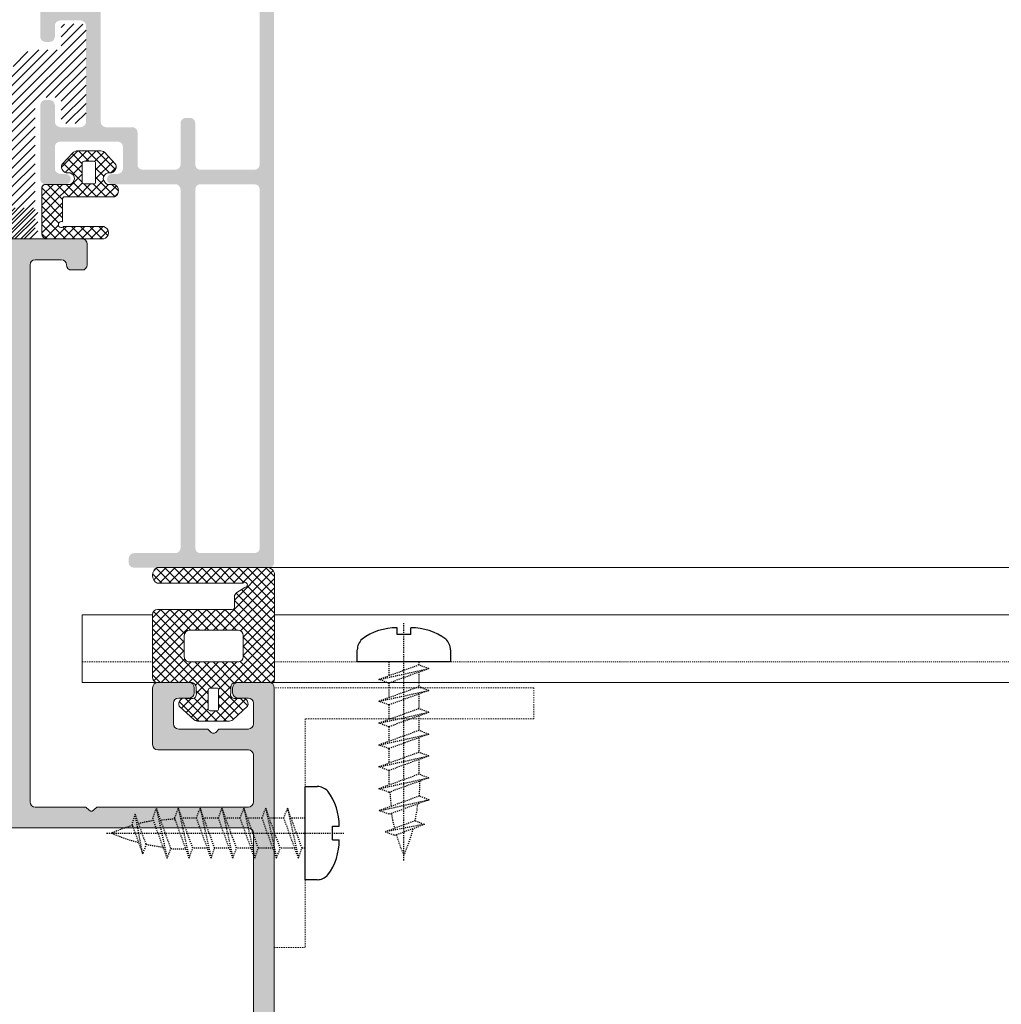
# Model space of a CAD drawing. Header units: millimetres. Extents: x -226731 to 126254, y -16359 to 60195.
# Tile 247 of 256: x -140158 to -140064, y 20842 to 20937. Entities that reach past the tile are written whole.
import ezdxf

# ---------------------------------------------------------------- set-up
doc = ezdxf.new("R2010")
doc.units = ezdxf.units.MM
doc.header["$LTSCALE"] = 0.1
doc.header["$MEASUREMENT"] = 0
doc.linetypes.add('CENTER', pattern=[2, 1.25, -0.25, 0.25, -0.25])
doc.linetypes.add('HIDDEN', pattern=[0.375, 0.25, -0.125])
for name, color, linetype, lineweight in [('01. Aluminium (Main Structure)', 6, 'Continuous', 5), ('0_CCE_ FF_SIDE WALL SPRINKLER', 6, 'Continuous', 0), ('3_Hatch', 8, 'Continuous', 0), ('FIRE CIRCULE', 7, 'Continuous', 5), ('SPRINKLER COVERAGE AREA', 1, 'Continuous', 9)]:
    doc.layers.add(name, color=color, linetype=linetype, lineweight=lineweight)
for name, color, linetype in [('CENTER LINE', 8, 'CENTER'), ('FIRE FIGHTING SERVICES', 5, 'Continuous'), ('HARDWARES', 7, 'Continuous')]:
    doc.layers.add(name, color=color, linetype=linetype)

# ---------------------------------------------------------------- blocks, each defined once
blk = doc.blocks.new('*U429')
at = {"layer": '3_Hatch', "color": 8}
for p, q in [((28.399, 105.472), (1150, 105.472)), ((30.026, 98.968), (1150, 98.968)), ((29.506, 94.412), (1150, 94.412))]:
    blk.add_line(p, q, dxfattribs=at)
at = {"layer": '3_Hatch', "color": 8, "linetype": 'HIDDEN'}
blk.add_line((30.026, 103.48), (1150, 103.48), dxfattribs=at)
blk = doc.blocks.new('*U428')
at = {"layer": '3_Hatch'}
h = blk.add_hatch(color=8, dxfattribs=at)
h.dxf.hatch_style = 1
h.paths.add_polyline_path([(-4.224, 77.476), (-3.912, 77.787), (-3.912, 81.754), (-4.498, 82.779), (-4.498, 116.974), (-4.462, 117.157), (-4.352, 117.321), (-4.206, 117.431), (-4.005, 117.468), (4.005, 117.468), (4.188, 117.431), (4.352, 117.321), (4.462, 117.157), (4.517, 116.974), (4.517, 82.779), (3.895, 81.754), (3.895, 77.787), (4.206, 77.476), (4.297, 77.33), (4.297, 77.184), (4.206, 77.037), (3.895, 76.744), (3.895, 72.777), (4.517, 71.752), (4.517, 65.754), (4.462, 65.572), (4.352, 65.407), (4.188, 65.297), (4.005, 65.26), (-4.005, 65.26), (-4.206, 65.297), (-4.352, 65.407), (-4.462, 65.572), (-4.498, 65.754), (-4.498, 71.752), (-3.912, 72.777), (-3.912, 76.744), (-4.224, 77.037), (-4.278, 77.184), (-4.278, 77.33)], flags=16)
h.paths.add_polyline_path([(10.039, 65.444), (9.984, 65.26), (9.966, 65.078), (9.857, 64.913), (9.692, 64.803), (9.51, 64.767), (7.004, 64.767), (6.821, 64.803), (6.638, 64.913), (6.528, 65.078), (6.51, 65.26), (6.51, 116.974), (6.528, 117.157), (6.638, 117.321), (6.821, 117.431), (7.004, 117.468), (11.887, 117.468), (12.179, 117.779), (12.325, 117.87), (12.471, 117.87), (12.599, 117.779), (12.929, 117.468), (27.503, 117.468), (27.686, 117.431), (27.869, 117.321), (27.96, 117.157), (27.996, 116.974), (27.996, 112.476), (27.96, 112.275), (27.869, 112.11), (27.686, 112), (27.503, 111.964), (18.817, 111.964), (18.616, 111.927), (18.451, 111.818), (18.341, 111.653), (18.305, 111.452), (18.305, 105.984), (18.341, 105.783), (18.451, 105.6), (18.616, 105.508), (18.817, 105.472), (21.798, 105.472), (21.999, 105.508), (22.164, 105.6), (22.272, 105.783), (22.291, 105.984), (22.291, 106.46), (22.272, 106.661), (22.164, 106.807), (21.999, 106.917), (21.798, 106.971), (20.81, 106.971), (20.609, 107.008), (20.462, 107.118), (20.352, 107.264), (20.298, 107.466), (20.298, 109.458), (20.352, 109.659), (20.462, 109.805), (20.609, 109.915), (20.81, 109.97), (23.644, 109.97), (23.937, 110.281), (24.084, 110.355), (24.23, 110.355), (24.357, 110.281), (24.687, 109.97), (27.503, 109.97), (27.686, 109.915), (27.869, 109.805), (27.96, 109.659), (27.996, 109.458), (27.996, 107.466), (27.96, 107.264), (27.869, 107.118), (27.686, 107.008), (27.503, 106.971), (26.516, 106.971), (26.315, 106.917), (26.168, 106.807), (26.058, 106.661), (26.003, 106.46), (26.003, 105.984), (26.058, 105.783), (26.168, 105.6), (26.315, 105.508), (26.516, 105.472), (29.514, 105.472), (29.697, 105.508), (29.862, 105.6), (29.971, 105.783), (29.99, 105.984), (29.971, 200.466), (29.862, 200.649), (29.78, 200.704), (29.697, 200.759), (29.605, 200.768), (29.514, 200.777), (-29.514, 200.777), (-29.715, 200.759), (-29.861, 200.649), (-29.971, 200.466), (-30.007, 200.302), (-30.007, 105.984), (-29.971, 105.783), (-29.861, 105.6), (-29.715, 105.508), (-29.514, 105.472), (-26.496, 105.472), (-26.313, 105.508), (-26.149, 105.6), (-26.039, 105.783), (-26.002, 105.984), (-26.002, 106.46), (-26.039, 106.661), (-26.149, 106.807), (-26.313, 106.917), (-26.496, 106.971), (-27.52, 106.971), (-27.685, 107.008), (-27.867, 107.118), (-27.977, 107.264), (-28.014, 107.466), (-28.014, 109.458), (-27.977, 109.659), (-27.867, 109.805), (-27.685, 109.915), (-27.52, 109.97), (-24.686, 109.97), (-24.375, 110.281), (-24.247, 110.355), (-24.064, 110.355), (-23.936, 110.281), (-23.625, 109.97), (-20.81, 109.97), (-20.609, 109.915), (-20.444, 109.805), (-20.334, 109.659), (-20.298, 109.458), (-20.298, 107.466), (-20.334, 107.264), (-20.444, 107.118), (-20.609, 107.008), (-20.81, 106.971), (-21.815, 106.971), (-22.016, 106.917), (-22.163, 106.807), (-22.272, 106.661), (-22.309, 106.46), (-22.309, 105.984), (-22.272, 105.783), (-22.163, 105.6), (-22.016, 105.508), (-21.815, 105.472), (-18.797, 105.472), (-18.615, 105.508), (-18.45, 105.6), (-18.341, 105.783), (-18.304, 105.984), (-18.304, 111.452), (-18.341, 111.653), (-18.45, 111.818), (-18.615, 111.927), (-18.797, 111.964), (-27.52, 111.964), (-27.685, 112), (-27.867, 112.11), (-27.977, 112.275), (-28.014, 112.476), (-28.014, 116.974), (-27.977, 117.157), (-27.867, 117.321), (-27.685, 117.431), (-27.52, 117.468), (-12.928, 117.468), (-12.618, 117.779), (-12.489, 117.87), (-12.343, 117.87), (-12.178, 117.779), (-11.867, 117.468), (-7.003, 117.468), (-6.802, 117.431), (-6.656, 117.321), (-6.546, 117.157), (-6.509, 116.974), (-6.509, 65.26), (-6.546, 65.078), (-6.656, 64.913), (-6.802, 64.803), (-7.003, 64.767), (-9.509, 64.767), (-9.71, 64.803), (-9.856, 64.913), (-9.966, 65.078), (-10.002, 65.26), (-10.038, 65.444), (-10.148, 65.626), (-10.313, 65.736), (-10.496, 65.754), (-11.502, 65.754), (-11.703, 65.736), (-11.849, 65.626), (-11.959, 65.444), (-12.013, 65.26), (-12.013, 63.249), (-11.959, 63.066), (-11.849, 62.902), (-11.703, 62.792), (-11.502, 62.773), (-0.53, 62.773), (-0.201, 63.066), (-0.073, 63.139), (0.074, 63.139), (0.22, 63.066), (0.512, 62.773), (11.502, 62.773), (11.686, 62.792), (11.849, 62.902), (11.959, 63.066), (12.014, 63.249), (12.014, 65.26), (11.959, 65.444), (11.849, 65.626), (11.686, 65.736), (11.502, 65.754), (10.497, 65.754), (10.295, 65.736), (10.149, 65.626)])
h.paths.add_polyline_path([(27.996, 197.284), (27.96, 197.467), (27.869, 197.65), (27.686, 197.76), (27.503, 197.796), (-27.52, 197.796), (-27.685, 197.76), (-27.867, 197.65), (-27.977, 197.467), (-28.014, 197.284), (-28.014, 119.973), (-27.977, 119.772), (-27.867, 119.626), (-27.685, 119.516), (-27.52, 119.461), (27.503, 119.461), (27.686, 119.516), (27.869, 119.626), (27.96, 119.772), (27.996, 119.973)], flags=16)
h = blk.add_hatch(color=8, dxfattribs=at)
h.dxf.hatch_style = 1
h.paths.add_polyline_path([(-28.61, 57.993), (-28.61, 92.527), (-28.573, 92.711), (-28.464, 92.875), (-28.28, 92.985), (-28.098, 93.022), (-22.902, 93.022), (-22.701, 92.985), (-22.537, 92.875), (-22.445, 92.711), (-22.409, 92.527), (-22.409, 57.993), (-22.445, 57.828), (-22.537, 57.645), (-22.701, 57.535), (-22.902, 57.517), (-28.098, 57.517), (-28.28, 57.535), (-28.464, 57.645), (-28.573, 57.828)], flags=16)
h.paths.add_polyline_path([(-22.354, 38.091), (-22.409, 37.89), (-22.409, 33.903), (-22.445, 33.702), (-22.537, 33.537), (-22.701, 33.427), (-22.902, 33.408), (-28.098, 33.408), (-28.28, 33.427), (-28.464, 33.537), (-28.573, 33.702), (-28.61, 33.903), (-28.61, 55.596), (-28.573, 55.797), (-28.464, 55.962), (-28.28, 56.072), (-28.098, 56.108), (-22.902, 56.108), (-22.701, 56.072), (-22.537, 55.962), (-22.445, 55.797), (-22.409, 55.596), (-22.409, 51.609), (-22.354, 51.408), (-22.244, 51.261), (-22.097, 51.152), (-21.896, 51.115), (-21.494, 51.115), (-21.311, 51.152), (-21.146, 51.261), (-21.037, 51.408), (-21, 51.609), (-21, 55.596), (-20.945, 55.797), (-20.835, 55.962), (-20.689, 56.072), (-20.488, 56.108), (-17.36, 56.108), (-17.159, 56.072), (-16.976, 55.962), (-16.867, 55.797), (-16.848, 55.596), (-16.848, 52.505), (-16.812, 52.322), (-16.702, 52.157), (-16.537, 52.048), (-16.354, 52.011), (-13.793, 52.011), (-13.61, 51.956), (-13.446, 51.846), (-13.336, 51.7), (-13.299, 51.499), (-13.299, 33.903), (-13.336, 33.702), (-13.446, 33.537), (-13.61, 33.427), (-13.793, 33.408), (-20.488, 33.408), (-20.689, 33.427), (-20.835, 33.537), (-20.945, 33.702), (-21, 33.903), (-21, 37.89), (-21.037, 38.091), (-21.146, 38.256), (-21.311, 38.366), (-21.494, 38.403), (-21.896, 38.403), (-22.097, 38.366), (-22.244, 38.256)], flags=16)
h.paths.add_polyline_path([(-11.891, 36.226), (-12.202, 36.537), (-12.293, 36.664), (-12.293, 36.829), (-12.202, 36.957), (-11.891, 37.268), (-11.891, 39.591), (-11.854, 39.792), (-11.745, 39.957), (-11.58, 40.067), (-11.379, 40.086), (-9.001, 40.086), (-8.8, 40.067), (-8.654, 39.957), (-8.544, 39.792), (-8.489, 39.591), (-8.489, 38.987), (-8.415, 38.75), (-8.36, 38.676), (-8.306, 38.604), (-8.233, 38.567), (-8.159, 38.53), (-8.086, 38.494), (-7.995, 38.494), (-7.921, 38.494), (-7.849, 38.512), (-7.775, 38.549), (-7.702, 38.585), (-7.648, 38.64), (-7.593, 38.695), (-7.538, 38.769), (-7.5, 38.86), (-7.483, 38.987), (-7.483, 43.304), (-7.519, 43.487), (-7.629, 43.652), (-7.794, 43.762), (-7.995, 43.798), (-8.379, 43.798), (-8.58, 43.762), (-8.762, 43.652), (-8.836, 43.487), (-8.891, 43.304), (-8.891, 42.244), (-8.927, 42.061), (-9.037, 41.896), (-9.202, 41.786), (-9.385, 41.731), (-11.379, 41.731), (-11.58, 41.786), (-11.745, 41.896), (-11.854, 42.061), (-11.891, 42.244), (-11.891, 51.499), (-11.854, 51.7), (-11.745, 51.846), (-11.58, 51.956), (-11.379, 52.011), (-9.385, 52.011), (-9.202, 51.956), (-9.037, 51.846), (-8.927, 51.7), (-8.891, 51.499), (-8.891, 49.908), (-8.836, 49.707), (-8.762, 49.542), (-8.58, 49.432), (-8.379, 49.396), (-7.995, 49.396), (-7.794, 49.432), (-7.629, 49.542), (-7.519, 49.707), (-7.483, 49.908), (-7.483, 57.006), (-7.519, 57.207), (-7.629, 57.353), (-7.794, 57.463), (-7.995, 57.517), (-9.916, 57.517), (-10.117, 57.463), (-10.263, 57.353), (-10.373, 57.207), (-10.428, 57.006), (-10.373, 56.804), (-10.263, 56.657), (-10.117, 56.548), (-9.916, 56.511), (-9.385, 56.511), (-9.202, 56.456), (-9.037, 56.347), (-8.927, 56.2), (-8.891, 55.999), (-8.891, 53.914), (-8.927, 53.713), (-9.037, 53.548), (-9.202, 53.438), (-9.385, 53.402), (-14.945, 53.402), (-15.146, 53.438), (-15.294, 53.548), (-15.402, 53.713), (-15.44, 53.914), (-15.44, 55.999), (-15.402, 56.2), (-15.294, 56.347), (-15.146, 56.456), (-14.945, 56.511), (-14.36, 56.511), (-14.25, 56.548), (-14.159, 56.584), (-14.068, 56.639), (-14.013, 56.712), (-13.958, 56.786), (-13.939, 56.877), (-13.922, 56.968), (-13.922, 57.059), (-13.939, 57.133), (-13.958, 57.224), (-14.013, 57.298), (-14.068, 57.371), (-14.159, 57.425), (-14.25, 57.48), (-14.415, 57.517), (-20.488, 57.517), (-20.689, 57.535), (-20.835, 57.645), (-20.945, 57.828), (-21, 57.993), (-21, 92.527), (-20.945, 92.711), (-20.835, 92.875), (-20.689, 92.985), (-20.488, 93.022), (-16.501, 93.022), (-16.299, 93.058), (-16.153, 93.168), (-16.043, 93.351), (-15.988, 93.516), (-15.988, 93.918), (-16.043, 94.119), (-16.153, 94.284), (-16.299, 94.393), (-16.501, 94.412), (-29.506, 94.412), (-29.688, 94.393), (-29.853, 94.284), (-29.963, 94.119), (-29.999, 93.918), (-29.999, 30.482), (-29.963, 30.299), (-29.853, 30.134), (-29.688, 30.024), (-29.506, 30.007), (-29.305, 30.024), (-29.14, 30.134), (-29.049, 30.299), (-29.012, 30.482), (-29.012, 31.488), (-28.957, 31.689), (-28.847, 31.835), (-28.701, 31.945), (-28.5, 32), (-7.995, 32), (-7.794, 32.036), (-7.629, 32.146), (-7.519, 32.311), (-7.483, 32.494), (-7.483, 34.506), (-7.519, 34.689), (-7.629, 34.854), (-7.794, 34.964), (-7.995, 35), (-8.178, 34.964), (-8.342, 34.854), (-8.452, 34.689), (-8.489, 34.506), (-8.489, 33.903), (-8.544, 33.702), (-8.654, 33.537), (-8.8, 33.427), (-9.001, 33.408), (-11.379, 33.408), (-11.58, 33.427), (-11.745, 33.537), (-11.854, 33.702), (-11.891, 33.903)])
h = blk.add_hatch(dxfattribs=at)
h.set_pattern_fill('ANSI31', color=8, scale=5)
h.set_pattern_definition([(45, (-26191.7542, -15010.3187), (-0.441941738, 0.441941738), [])])
h.paths.add_polyline_path([(-9.495, 44.174), (-9.477, 44.32), (-9.385, 44.466), (-9.258, 44.54), (-9.111, 44.576), (-7.191, 44.576), (-7.063, 44.576), (-6.807, 44.595), (-6.569, 44.65), (-6.332, 44.722), (-6.112, 44.814), (-5.892, 44.924), (-5.691, 45.07), (-5.508, 45.216), (-5.344, 45.381), (-5.197, 45.582), (-5.051, 45.764), (-4.941, 45.984), (-4.85, 46.204), (-4.776, 46.442), (-4.722, 46.679), (-4.704, 46.935), (-4.685, 47.064), (-4.685, 59.372), (-4.668, 59.537), (-4.575, 59.664), (-4.448, 59.755), (-4.302, 59.774), (6.873, 59.774), (7.019, 59.81), (7.147, 59.901), (7.221, 60.03), (7.257, 60.195), (7.257, 62.389), (7.221, 62.535), (7.147, 62.664), (7.019, 62.755), (6.873, 62.773), (-6.605, 62.773), (-6.752, 62.755), (-6.88, 62.664), (-6.971, 62.535), (-6.99, 62.389), (-6.99, 49.569), (-7.026, 49.422), (-7.1, 49.276), (-7.246, 49.204), (-7.392, 49.166), (-9.111, 49.166), (-9.258, 49.204), (-9.385, 49.276), (-9.477, 49.422), (-9.495, 49.569), (-9.495, 51.288), (-9.514, 51.435), (-9.605, 51.562), (-9.733, 51.654), (-9.897, 51.672), (-11.489, 51.672), (-11.654, 51.654), (-11.781, 51.562), (-11.872, 51.435), (-11.891, 51.288), (-11.891, 42.455), (-11.872, 42.309), (-11.781, 42.199), (-11.654, 42.108), (-11.489, 42.07), (-9.897, 42.07), (-9.733, 42.108), (-9.605, 42.199), (-9.514, 42.309), (-9.495, 42.455)])
h = blk.add_hatch(dxfattribs=at)
h.set_pattern_fill('ANSI31', color=8, scale=5)
h.set_pattern_definition([(45, (-26191.7542, -14950.54475), (-0.441941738, 0.441941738), [])])
h.paths.add_polyline_path([(9.477, 44.32), (9.495, 44.174), (9.495, 42.455), (9.514, 42.309), (9.605, 42.199), (9.733, 42.108), (9.897, 42.07), (11.489, 42.07), (11.654, 42.108), (11.781, 42.199), (11.872, 42.309), (11.891, 42.455), (11.891, 51.288), (11.872, 51.435), (11.781, 51.562), (11.654, 51.654), (11.489, 51.672), (9.897, 51.672), (9.733, 51.654), (9.605, 51.562), (9.514, 51.435), (9.495, 51.288), (9.495, 49.569), (9.477, 49.422), (9.385, 49.276), (9.258, 49.204), (9.111, 49.166), (7.392, 49.166), (7.246, 49.204), (7.1, 49.276), (7.026, 49.422), (6.99, 49.569), (6.99, 62.389), (6.971, 62.535), (6.88, 62.664), (6.752, 62.755), (6.605, 62.773), (-6.873, 62.773), (-7.019, 62.755), (-7.147, 62.664), (-7.221, 62.535), (-7.257, 62.389), (-7.257, 60.195), (-7.221, 60.03), (-7.147, 59.901), (-7.019, 59.81), (-6.873, 59.774), (4.302, 59.774), (4.448, 59.755), (4.575, 59.664), (4.668, 59.537), (4.685, 59.372), (4.685, 47.064), (4.704, 46.935), (4.722, 46.679), (4.776, 46.442), (4.85, 46.204), (4.941, 45.984), (5.051, 45.764), (5.197, 45.582), (5.344, 45.381), (5.508, 45.216), (5.691, 45.07), (5.892, 44.924), (6.112, 44.814), (6.332, 44.722), (6.569, 44.65), (6.807, 44.595), (7.063, 44.576), (7.191, 44.576), (9.111, 44.576), (9.258, 44.54), (9.385, 44.466)])
at = {"layer": '01. Aluminium (Main Structure)', "color": 8, "linetype": 'ByBlock'}
for p, q in [((-30.007, 105.984), (-30.007, 200.302)), ((-28.014, 119.973), (-28.014, 197.284)), ((-27.977, 119.772), (-28.014, 119.973)), ((-27.867, 119.626), (-27.977, 119.772)), ((-27.685, 119.516), (-27.867, 119.626)), ((-27.52, 119.461), (-27.685, 119.516)), ((27.503, 119.461), (-27.52, 119.461)), ((-12.928, 117.468), (-12.618, 117.779)), ((-12.618, 117.779), (-12.489, 117.87)), ((-12.489, 117.87), (-12.343, 117.87)), ((-12.343, 117.87), (-12.178, 117.779)), ((-12.178, 117.779), (-11.867, 117.468)), ((-28.014, 116.974), (-27.977, 117.157)), ((-28.014, 112.476), (-28.014, 116.974)), ((-27.977, 117.157), (-27.867, 117.321)), ((-27.867, 117.321), (-27.685, 117.431)), ((-27.685, 117.431), (-27.52, 117.468)), ((-27.52, 117.468), (-12.928, 117.468)), ((-11.867, 117.468), (-7.003, 117.468)), ((-7.003, 117.468), (-6.802, 117.431)), ((-6.802, 117.431), (-6.656, 117.321)), ((-6.656, 117.321), (-6.546, 117.157)), ((-6.546, 117.157), (-6.509, 116.974)), ((-6.509, 116.974), (-6.509, 65.26)), ((-27.977, 112.275), (-28.014, 112.476)), ((-27.867, 112.11), (-27.977, 112.275)), ((-27.685, 112), (-27.867, 112.11)), ((-27.52, 111.964), (-27.685, 112)), ((-18.797, 111.964), (-27.52, 111.964)), ((-18.797, 111.964), (-18.615, 111.927)), ((-18.615, 111.927), (-18.45, 111.818)), ((-18.45, 111.818), (-18.341, 111.653)), ((-18.341, 111.653), (-18.304, 111.452)), ((-18.304, 111.452), (-18.304, 105.984)), ((-27.685, 109.915), (-27.52, 109.97)), ((-27.52, 109.97), (-24.686, 109.97)), ((-24.686, 109.97), (-24.375, 110.281)), ((-24.375, 110.281), (-24.247, 110.355)), ((-24.247, 110.355), (-24.064, 110.355)), ((-24.064, 110.355), (-23.936, 110.281)), ((-23.936, 110.281), (-23.625, 109.97)), ((-23.625, 109.97), (-20.81, 109.97)), ((-20.81, 109.97), (-20.609, 109.915)), ((-28.014, 109.458), (-27.977, 109.659)), ((-28.014, 107.466), (-28.014, 109.458)), ((-27.977, 109.659), (-27.867, 109.805)), ((-27.867, 109.805), (-27.685, 109.915)), ((-20.609, 109.915), (-20.444, 109.805)), ((-20.444, 109.805), (-20.334, 109.659)), ((-20.334, 109.659), (-20.298, 109.458)), ((-20.298, 109.458), (-20.298, 107.466)), ((-27.977, 107.264), (-28.014, 107.466)), ((-27.867, 107.118), (-27.977, 107.264)), ((-27.685, 107.008), (-27.867, 107.118)), ((-20.444, 107.118), (-20.609, 107.008)), ((-20.334, 107.264), (-20.444, 107.118)), ((-20.298, 107.466), (-20.334, 107.264)), ((-27.52, 106.971), (-27.685, 107.008)), ((-26.496, 106.971), (-27.52, 106.971)), ((-26.496, 106.971), (-26.313, 106.917)), ((-26.313, 106.917), (-26.149, 106.807)), ((-26.149, 106.807), (-26.039, 106.661)), ((-26.039, 106.661), (-26.002, 106.46)), ((-26.002, 106.46), (-26.002, 105.984)), ((-22.309, 106.46), (-22.272, 106.661)), ((-22.309, 106.46), (-22.309, 105.984)), ((-22.272, 106.661), (-22.163, 106.807)), ((-22.163, 106.807), (-22.016, 106.917)), ((-22.016, 106.917), (-21.815, 106.971)), ((-20.81, 106.971), (-21.815, 106.971)), ((-20.609, 107.008), (-20.81, 106.971)), ((-29.971, 105.783), (-30.007, 105.984)), ((-29.861, 105.6), (-29.971, 105.783)), ((-29.715, 105.508), (-29.861, 105.6)), ((-29.514, 105.472), (-29.715, 105.508)), ((-26.496, 105.472), (-29.514, 105.472)), ((-26.313, 105.508), (-26.496, 105.472)), ((-26.149, 105.6), (-26.313, 105.508)), ((-26.039, 105.783), (-26.149, 105.6)), ((-26.002, 105.984), (-26.039, 105.783)), ((-22.272, 105.783), (-22.309, 105.984)), ((-22.163, 105.6), (-22.272, 105.783)), ((-22.016, 105.508), (-22.163, 105.6)), ((-21.815, 105.472), (-22.016, 105.508)), ((-18.797, 105.472), (-21.815, 105.472)), ((-18.615, 105.508), (-18.797, 105.472)), ((-18.45, 105.6), (-18.615, 105.508)), ((-18.341, 105.783), (-18.45, 105.6)), ((-18.304, 105.984), (-18.341, 105.783)), ((-12.013, 65.26), (-11.959, 65.444)), ((-11.959, 65.444), (-11.849, 65.626)), ((-11.849, 65.626), (-11.703, 65.736)), ((-11.703, 65.736), (-11.502, 65.754)), ((-11.502, 65.754), (-10.496, 65.754)), ((-10.496, 65.754), (-10.313, 65.736)), ((-10.313, 65.736), (-10.148, 65.626)), ((-10.148, 65.626), (-10.038, 65.444)), ((-10.038, 65.444), (-10.002, 65.26)), ((-12.013, 63.249), (-12.013, 65.26)), ((-9.966, 65.078), (-10.002, 65.26)), ((-9.856, 64.913), (-9.966, 65.078)), ((-9.71, 64.803), (-9.856, 64.913)), ((-9.509, 64.767), (-9.71, 64.803)), ((-7.003, 64.767), (-9.509, 64.767)), ((-6.802, 64.803), (-7.003, 64.767)), ((-6.656, 64.913), (-6.802, 64.803)), ((-6.546, 65.078), (-6.656, 64.913)), ((-6.509, 65.26), (-6.546, 65.078)), ((-11.959, 63.066), (-12.013, 63.249)), ((-11.849, 62.902), (-11.959, 63.066)), ((-11.703, 62.792), (-11.849, 62.902)), ((-11.502, 62.773), (-11.703, 62.792)), ((-11.502, 62.773), (-0.53, 62.773))]:
    blk.add_line(p, q, dxfattribs=at)
at = {"layer": '3_Hatch', "color": 8, "linetype": 'HIDDEN', "ltscale": 5}
for p, q in [((-29.99, 130.972), (-32.99, 130.972)), ((-32.99, 108.972), (-32.99, 130.972)), ((-29.99, 105.972), (-29.99, 130.972)), ((-54.99, 108.972), (-32.99, 108.972)), ((-54.99, 105.972), (-54.99, 108.972)), ((-54.99, 105.972), (-29.99, 105.972)), ((-21.737, 103.48), (-26.634, 103.48)), ((-11.51, 103.48), (-18.286, 103.48))]:
    blk.add_line(p, q, dxfattribs=at)
at = {"layer": '3_Hatch', "color": 8}
for p, q in [((-26.023, 109.066), (-27.447, 107.752)), ((-22.736, 109.204), (-25.575, 109.204)), ((-20.864, 107.752), (-22.288, 109.066)), ((-24.455, 108.198), (-23.856, 108.198)), ((-24.655, 106.205), (-24.655, 107.998)), ((-23.656, 107.998), (-23.656, 106.205)), ((-26.741, 107.02), (-26.241, 107.02)), ((-25.816, 106.504), (-25.816, 105.947)), ((-22.495, 105.947), (-22.495, 106.504)), ((-22.07, 107.02), (-21.57, 107.02)), ((-28.399, 105.472), (-100, 105.472)), ((-30.026, 105.222), (-30.026, 94.944)), ((-26.216, 105.472), (-29.789, 105.472)), ((-23.856, 106.005), (-24.455, 106.005)), ((-18.786, 105.472), (-22.095, 105.472)), ((-11.51, 105.472), (-19.871, 105.472)), ((-11.51, 105.472), (-11.51, 98.968)), ((-18.286, 98.945), (-18.286, 104.972)), ((-26.526, 103.492), (-21.846, 103.492)), ((-27.026, 100.935), (-27.026, 102.992)), ((-21.346, 102.992), (-21.346, 100.935)), ((-21.846, 100.435), (-26.526, 100.435)), ((-30.026, 98.968), (-100, 98.968)), ((-11.51, 98.968), (-18.286, 98.968)), ((-26.171, 97.232), (-26.171, 98.246)), ((-25.971, 98.445), (-18.786, 98.445)), ((-27.171, 96.325), (-26.404, 96.81)), ((-18.746, 95.912), (-26.981, 95.912)), ((-29.506, 94.412), (-100, 94.412)), ((-29.455, 94.412), (-18.746, 94.412)), ((-8.138, 62.773), (-13.592, 62.773)), ((-7.638, 57.8), (-7.638, 62.273)), ((-13.592, 61.573), (-9.734, 61.573)), ((-9.639, 61.001), (-9.639, 58.872)), ((-9.75, 58.717), (-14.616, 58.717)), ((-14.616, 57.517), (-13.953, 57.517)), ((-12.812, 55.488), (-12.812, 57.282)), ((-12.612, 57.482), (-11.712, 57.482)), ((-11.512, 57.282), (-11.512, 55.488)), ((-10.371, 57.517), (-8.016, 57.517)), ((-13.977, 56.417), (-14.355, 56.417)), ((-9.968, 56.417), (-10.347, 56.417)), ((-14.703, 55.536), (-13.66, 54.428)), ((-11.712, 55.288), (-12.612, 55.288)), ((-10.575, 54.522), (-9.62, 55.536)), ((-13.211, 54.29), (-11.139, 54.29))]:
    blk.add_line(p, q, dxfattribs=at)
at = {"layer": '3_Hatch', "color": 8, "linetype": 'Continuous'}
for p, q in [((-27.25, 107.08), (-25.126, 109.204)), ((-26.426, 107.02), (-24.242, 109.204)), ((-24.404, 108.198), (-25.41, 109.204)), ((-22.293, 106.971), (-24.526, 109.204)), ((-24.364, 108.198), (-23.358, 109.204)), ((-23.657, 108.021), (-22.508, 109.17)), ((-21.424, 106.986), (-23.642, 109.204)), ((-20.868, 107.313), (-22.758, 109.204)), ((-22.35, 103.492), (-27.012, 108.154)), ((-24.655, 106.682), (-26.552, 108.578)), ((-24.655, 107.566), (-26.092, 109.003)), ((-23.656, 107.138), (-21.997, 108.797)), ((-23.656, 106.254), (-21.537, 108.373)), ((-26.756, 107.015), (-27.46, 107.719)), ((-25.822, 106.74), (-24.655, 107.907)), ((-22.495, 106.29), (-23.656, 107.45)), ((-22.007, 107.02), (-21.077, 107.949)), ((-21.064, 107.079), (-20.915, 107.227)), ((-25.834, 105.844), (-24.655, 107.023)), ((-25.534, 103.492), (-22.501, 106.526)), ((-18.286, 101.196), (-23.656, 106.566)), ((-30.026, 100.769), (-24.647, 106.147)), ((-30.026, 101.652), (-26.202, 105.476)), ((-30.026, 105.188), (-29.742, 105.472)), ((-30.026, 104.304), (-28.858, 105.472)), ((-30.026, 103.42), (-27.974, 105.472)), ((-30.026, 102.536), (-27.09, 105.472)), ((-27.026, 102.865), (-29.633, 105.472)), ((-26.727, 103.45), (-28.749, 105.472)), ((-25.885, 103.492), (-27.865, 105.472)), ((-25.001, 103.492), (-26.981, 105.472)), ((-26.418, 103.492), (-23.906, 106.005)), ((-24.117, 103.492), (-26.128, 105.503)), ((-23.234, 103.492), (-25.816, 106.074)), ((-24.65, 103.492), (-22.424, 105.719)), ((-18.286, 100.312), (-23.978, 106.005)), ((-23.766, 103.492), (-21.787, 105.472)), ((-22.882, 103.492), (-20.903, 105.472)), ((-21.999, 103.492), (-20.019, 105.472)), ((-18.286, 102.08), (-21.678, 105.472)), ((-21.396, 103.211), (-19.135, 105.472)), ((-21.346, 102.377), (-18.415, 105.308)), ((-18.286, 102.964), (-20.794, 105.472)), ((-18.286, 103.848), (-19.91, 105.472)), ((-18.286, 104.731), (-19.026, 105.472)), ((-27.026, 101.981), (-30.026, 104.981)), ((-21.346, 101.494), (-18.286, 104.554)), ((-27.026, 101.097), (-30.026, 104.097)), ((-23.51, 98.445), (-18.286, 103.67)), ((-25.258, 98.445), (-30.026, 103.213)), ((-30.026, 99.885), (-27.026, 102.885)), ((-22.626, 98.445), (-18.286, 102.786)), ((-18.286, 99.428), (-21.346, 102.488)), ((-26.097, 98.401), (-30.026, 102.329)), ((-30.026, 99.001), (-27.026, 102.001)), ((-26.171, 97.591), (-30.026, 101.445)), ((-21.742, 98.445), (-18.286, 101.902)), ((-18.386, 98.645), (-21.346, 101.604)), ((-30.026, 98.117), (-27.026, 101.117)), ((-26.33, 96.866), (-30.026, 100.561)), ((-30.026, 97.233), (-26.763, 100.495)), ((-19.071, 98.445), (-21.38, 100.754)), ((-20.858, 98.445), (-18.286, 101.018)), ((-30.026, 96.349), (-25.939, 100.435)), ((-30.026, 95.465), (-25.055, 100.435)), ((-26.865, 96.518), (-30.026, 99.678)), ((-29.902, 94.705), (-24.172, 100.435)), ((-24.374, 98.445), (-26.364, 100.435)), ((-23.49, 98.445), (-25.48, 100.435)), ((-25.278, 98.445), (-23.288, 100.435)), ((-22.606, 98.445), (-24.596, 100.435)), ((-24.394, 98.445), (-22.404, 100.435)), ((-21.722, 98.445), (-23.712, 100.435)), ((-20.839, 98.445), (-22.828, 100.435)), ((-19.955, 98.445), (-21.944, 100.435)), ((-19.974, 98.445), (-18.286, 100.134)), ((-27.402, 96.17), (-30.026, 98.794)), ((-19.09, 98.445), (-18.286, 99.25)), ((-26.527, 94.412), (-30.026, 97.91)), ((-27.411, 94.412), (-30.026, 97.026)), ((-29.311, 94.412), (-26.171, 97.552)), ((-28.295, 94.412), (-30.026, 96.142)), ((-28.428, 94.412), (-26.928, 95.912)), ((-27.544, 94.412), (-26.044, 95.912)), ((-25.643, 94.412), (-27.075, 95.843)), ((-26.66, 94.412), (-25.16, 95.912)), ((-24.76, 94.412), (-26.26, 95.912)), ((-25.776, 94.412), (-24.276, 95.912)), ((-23.876, 94.412), (-25.376, 95.912)), ((-24.892, 94.412), (-23.392, 95.912)), ((-22.992, 94.412), (-24.492, 95.912)), ((-24.008, 94.412), (-22.508, 95.912)), ((-22.108, 94.412), (-23.608, 95.912)), ((-23.124, 94.412), (-21.624, 95.912)), ((-21.224, 94.412), (-22.724, 95.912)), ((-22.24, 94.412), (-20.74, 95.912)), ((-20.34, 94.412), (-21.84, 95.912)), ((-21.356, 94.412), (-19.856, 95.912)), ((-19.456, 94.412), (-20.956, 95.912)), ((-20.473, 94.412), (-18.973, 95.912)), ((-18.638, 94.477), (-20.072, 95.912)), ((-18.297, 95.021), (-19.189, 95.912)), ((-29.179, 94.412), (-30.026, 95.258)), ((-19.589, 94.412), (-18.406, 95.595)), ((-18.642, 94.474), (-18.439, 94.677)), ((-14.02, 61.973), (-13.22, 62.773)), ((-13.536, 61.573), (-12.336, 62.773)), ((-12.251, 61.573), (-13.451, 62.773)), ((-12.652, 61.573), (-11.452, 62.773)), ((-11.367, 61.573), (-12.567, 62.773)), ((-11.768, 61.573), (-10.568, 62.773)), ((-10.483, 61.573), (-11.683, 62.773)), ((-10.884, 61.573), (-9.684, 62.773)), ((-9.663, 61.637), (-10.799, 62.773)), ((-10, 61.573), (-8.8, 62.773)), ((-7.638, 60.496), (-9.915, 62.773)), ((-9.231, 61.459), (-7.952, 62.738)), ((-7.638, 61.38), (-9.031, 62.773)), ((-7.638, 62.264), (-8.147, 62.773)), ((-13.135, 61.573), (-13.996, 62.434)), ((-9.639, 60.167), (-7.638, 62.168)), ((-9.639, 59.283), (-7.638, 61.284)), ((-7.638, 58.728), (-9.639, 60.73)), ((-9.631, 61.059), (-9.575, 61.115)), ((-7.638, 59.612), (-9.267, 61.241)), ((-11.512, 56.527), (-7.638, 60.4)), ((-7.638, 57.845), (-9.639, 59.846)), ((-8.194, 57.517), (-9.639, 58.962)), ((-9.638, 57.517), (-7.638, 59.517)), ((-14.381, 57.517), (-15.015, 58.151)), ((-14.959, 58.382), (-14.632, 58.71)), ((-14.813, 57.645), (-13.741, 58.717)), ((-12.812, 56.831), (-14.671, 58.691)), ((-14.057, 57.517), (-12.857, 58.717)), ((-12.578, 57.482), (-13.813, 58.717)), ((-13.582, 57.108), (-11.973, 58.717)), ((-11.694, 57.481), (-12.93, 58.717)), ((-12.325, 57.482), (-11.089, 58.717)), ((-10.635, 57.306), (-12.046, 58.717)), ((-11.539, 57.383), (-10.206, 58.717)), ((-9.962, 57.517), (-11.162, 58.717)), ((-9.078, 57.517), (-10.278, 58.717)), ((-8.754, 57.517), (-7.638, 58.633)), ((-14.493, 55.313), (-12.812, 56.994)), ((-9.683, 55.47), (-11.513, 57.3)), ((-7.818, 57.569), (-7.675, 57.711)), ((-14.786, 55.904), (-14.273, 56.417)), ((-12.922, 54.29), (-14.721, 56.089)), ((-12.038, 54.29), (-14.165, 56.417)), ((-14.065, 54.858), (-12.812, 56.11)), ((-12.812, 55.947), (-13.592, 56.727)), ((-11.981, 54.29), (-9.89, 56.38)), ((-11.512, 55.643), (-10.606, 56.548)), ((-10.111, 55.015), (-11.512, 56.415)), ((-13.63, 54.408), (-12.719, 55.32)), ((-12.865, 54.29), (-11.866, 55.288)), ((-11.154, 54.29), (-12.153, 55.288)), ((-10.54, 54.559), (-11.512, 55.531)), ((-11.096, 54.29), (-9.533, 55.854))]:
    blk.add_line(p, q, dxfattribs=at)
at = {"layer": '3_Hatch', "color": 8, "linetype": 'HIDDEN'}
blk.add_line((-30.026, 103.48), (-100, 103.48), dxfattribs=at)
at = {"layer": '3_Hatch', "color": 8}
for centre, radius, start, end in [((-25.575, 108.404), 0.8, 89.99999, 124.09928), ((-22.736, 108.404), 0.8, 55.90068, 89.99987), ((-24.455, 107.998), 0.2, 90, 180), ((-23.856, 107.998), 0.2, 0, 90), ((-26.938, 107.537), 0.553, 157.05532, 290.87463), ((-21.373, 107.537), 0.553, 249.12535, 22.94466), ((-26.211, 106.612), 0.41, 344.72518, 94.18426), ((-24.455, 106.205), 0.2, 180, 270), ((-23.856, 106.205), 0.2, 270, 360), ((-22.098, 106.609), 0.411, 86.15278, 194.87058), ((-29.776, 105.222), 0.25, 93.08892, 179.99999), ((-26.347, 105.989), 0.533, 284.20779, 355.4538), ((-21.964, 105.989), 0.533, 184.54618, 255.79219), ((-18.786, 104.972), 0.5, 359.99999, 89.99779), ((-26.526, 102.992), 0.5, 89.99999, 179.99999), ((-21.846, 102.992), 0.5, 359.99999, 89.99999), ((-26.526, 100.935), 0.5, 179.99999, 269.99999), ((-21.846, 100.935), 0.5, 269.99999, 359.99999), ((-18.786, 98.945), 0.5, 269.99999, 359.99999), ((-25.971, 98.245), 0.2, 89.99999, 179.98585), ((-26.671, 97.232), 0.5, 302.30299, 359.99998), ((-27.171, 96.075), 0.25, 89.99999, 319.3278), ((-19.126, 95.162), 0.841, 296.86488, 63.12273), ((-29.264, 95.188), 0.8, 197.77075, 256.14102), ((-13.432, 62.173), 0.621, 104.94828, 255.03638), ((-8.138, 62.273), 0.5, 0, 90), ((-9.51, 61.394), 0.287, 251.90996, 141.36505), ((-9.439, 61.001), 0.2, 142.96348, 180), ((-9.838, 58.896), 0.2, 296.02605, 352.92984), ((-14.366, 58.117), 0.65, 112.60941, 247.39059), ((-14.076, 56.934), 0.527, 280.83964, 6.05546), ((-14.246, 56.878), 0.703, 9.15352, 65.35179), ((-12.612, 57.282), 0.2, 90, 179.995), ((-11.712, 57.282), 0.2, 360, 89.9951), ((-10.248, 56.934), 0.527, 173.94454, 259.16036), ((-10.078, 56.878), 0.703, 114.64821, 170.84648), ((-8.012, 57.905), 0.389, 269.46118, 344.34524), ((-14.098, 55.763), 0.703, 111.43803, 167.63629), ((-10.225, 55.763), 0.703, 12.36371, 68.56197), ((-14.267, 55.828), 0.524, 170.59769, 213.75522), ((-12.612, 55.488), 0.2, 180, 269.99492), ((-11.712, 55.488), 0.2, 270, 359.99521), ((-10.056, 55.828), 0.524, 326.24478, 9.40231), ((-13.211, 55.09), 0.8, 235.9007, 269.9987), ((-11.126, 55.059), 0.769, 269.0106, 315.7355)]:
    blk.add_arc(centre, radius, start, end, dxfattribs=at)
at = {"layer": 'CENTER LINE', "color": 8, "linetype": 'CENTER'}
for p, q in [((-42.49, 122.605), (-42.49, 99.706)), ((-13.865, 119.972), (-36.764, 119.972))]:
    blk.add_line(p, q, dxfattribs=at)
at = {"layer": 'HARDWARES', "color": 8, "linetype": 'Continuous'}
for p, q in [((-34.14, 124.461), (-32.99, 124.461)), ((-32.99, 124.461), (-32.99, 115.483)), ((-35.603, 120.633), (-36.264, 120.633)), ((-35.603, 120.633), (-35.603, 119.311)), ((-35.603, 119.311), (-36.264, 119.311)), ((-32.99, 115.483), (-34.14, 115.483)), ((-46.978, 103.48), (-38.001, 103.48)), ((-46.978, 102.33), (-46.978, 103.48)), ((-38.001, 103.48), (-38.001, 102.33)), ((-43.151, 100.867), (-43.151, 100.206)), ((-43.151, 100.867), (-41.829, 100.867)), ((-41.829, 100.867), (-41.829, 100.206))]:
    blk.add_line(p, q, dxfattribs=at)
at = {"layer": 'HARDWARES', "color": 8}
for p, q in [((-33.807, 124.461), (-32.99, 124.461)), ((-32.99, 124.461), (-32.99, 115.483)), ((-46.978, 103.48), (-38.001, 103.48)), ((-46.978, 102.663), (-46.978, 103.48))]:
    blk.add_line(p, q, dxfattribs=at)
at = {"layer": 'HARDWARES', "color": 8, "linetype": 'HIDDEN'}
for p, q in [((-32.99, 121.412), (-32.683, 121.412)), ((-31.985, 121.412), (-30.581, 121.412)), ((-29.882, 121.412), (-28.479, 121.412)), ((-27.78, 121.412), (-26.376, 121.412)), ((-25.678, 121.412), (-24.274, 121.412)), ((-23.575, 121.412), (-22.171, 121.412)), ((-17.676, 121.048), (-17.344, 121.958)), ((-16.293, 119.071), (-17.344, 121.958)), ((-17.344, 121.958), (-16.624, 118.16)), ((-17.676, 121.048), (-16.624, 118.16)), ((-41.588, 120.177), (-44.476, 119.126)), ((-44.476, 119.126), (-40.678, 119.845)), ((-43.566, 118.794), (-40.678, 119.845)), ((-40.678, 119.845), (-41.588, 120.177)), ((-43.566, 118.794), (-44.476, 119.126)), ((-30.936, 118.532), (-29.533, 118.532)), ((-28.834, 118.532), (-27.43, 118.532)), ((-26.732, 118.532), (-25.328, 118.532)), ((-24.629, 118.532), (-23.226, 118.532)), ((-22.527, 118.532), (-21.123, 118.532)), ((-16.624, 118.16), (-16.293, 119.071)), ((-41.05, 113.943), (-41.05, 115.347)), ((-43.93, 112.895), (-43.93, 114.298)), ((-41.05, 111.841), (-41.05, 113.244)), ((-43.93, 110.792), (-43.93, 112.196)), ((-41.05, 109.738), (-41.05, 111.142)), ((-43.93, 108.69), (-43.93, 110.094)), ((-41.05, 107.636), (-41.05, 109.039)), ((-43.93, 106.588), (-43.93, 107.991)), ((-41.05, 105.533), (-41.05, 106.937)), ((-43.93, 104.485), (-43.93, 105.889)), ((-43.93, 103.48), (-43.93, 103.786))]:
    blk.add_line(p, q, dxfattribs=at)
for points in [[(-32.334, 122.372), (-32.683, 121.412), (-31.286, 117.572), (-32.334, 122.372), (-30.936, 118.532), (-31.286, 117.572)], [(-30.232, 122.372), (-30.581, 121.412), (-29.183, 117.572), (-30.232, 122.372), (-28.834, 118.532), (-29.183, 117.572)], [(-28.129, 122.372), (-28.479, 121.412), (-27.081, 117.572), (-28.129, 122.372), (-26.732, 118.532), (-27.081, 117.572)], [(-26.027, 122.372), (-26.376, 121.412), (-24.979, 117.572), (-26.027, 122.372), (-24.629, 118.532), (-24.979, 117.572)], [(-23.924, 122.372), (-24.274, 121.412), (-22.876, 117.572), (-23.924, 122.372), (-22.527, 118.532), (-22.876, 117.572)], [(-21.818, 122.372), (-22.168, 121.412), (-20.77, 117.572), (-21.818, 122.372), (-20.421, 118.532), (-20.77, 117.572)], [(-19.706, 122.4), (-20.056, 121.44), (-18.658, 117.6), (-19.706, 122.4), (-18.309, 118.56), (-18.658, 117.6)], [(-32.99, 118.532), (-31.635, 118.532)], [(-44.918, 116.764), (-43.958, 116.414), (-40.118, 117.812), (-44.918, 116.764), (-41.078, 118.161), (-40.118, 117.812)], [(-44.89, 114.652), (-43.93, 114.302), (-40.09, 115.7), (-44.89, 114.652), (-41.05, 116.049), (-40.09, 115.7)], [(-44.89, 112.545), (-43.93, 112.196), (-40.09, 113.594), (-44.89, 112.545), (-41.05, 113.943), (-40.09, 113.594)], [(-44.89, 110.443), (-43.93, 110.094), (-40.09, 111.491), (-44.89, 110.443), (-41.05, 111.841), (-40.09, 111.491)], [(-44.89, 108.341), (-43.93, 107.991), (-40.09, 109.389), (-44.89, 108.341), (-41.05, 109.738), (-40.09, 109.389)], [(-44.89, 106.238), (-43.93, 105.889), (-40.09, 107.286), (-44.89, 106.238), (-41.05, 107.636), (-40.09, 107.286)], [(-44.89, 104.136), (-43.93, 103.786), (-40.09, 105.184), (-44.89, 104.136), (-41.05, 105.533), (-40.09, 105.184)], [(-41.05, 103.48), (-41.05, 104.835)]]:
    blk.add_lwpolyline(points, dxfattribs=at)
at = {"layer": 'HARDWARES', "color": 8, "linetype": 'Continuous'}
for centre, radius, start, end in [((-34.14, 123.089), 1.371, 90, 138.26239), ((-30.692, 120.678), 5.572, 143.36621, 180.45928), ((-30.692, 119.266), 5.572, 179.54072, 216.63378), ((-34.14, 116.855), 1.371, 221.7376, 270), ((-45.607, 102.33), 1.371, 180, 228.26239), ((-39.372, 102.33), 1.371, 311.7376, 0), ((-43.195, 105.778), 5.572, 233.36621, 270.45928), ((-41.784, 105.778), 5.572, 269.54072, 306.63378)]:
    blk.add_arc(centre, radius, start, end, dxfattribs=at)
at = {"layer": 'HARDWARES', "color": 8, "linetype": 'HIDDEN'}
for centre, start, end in [((-27.142, 115.293), 156.05652, 165.4243), ((-57.838, 115.293), 16.69313, 23.94348), ((-21.191, 104.709), 86.09607, 91.05843), ((-21.176, 104.624), 77.96681, 83.68154), ((-21.176, 104.624), 66.05652, 75.4243), ((-57.838, 115.293), 9.57949, 14.56217), ((-21.176, 135.32), 286.69313, 293.94348), ((-27.142, 115.293), 167.96681, 173.68154), ((-21.191, 135.405), 272.50801, 277.29262), ((-21.176, 135.32), 279.57949, 284.56217), ((-57.923, 115.279), 2.50801, 7.29262), ((-27.227, 115.279), 176.09607, 181.05843)]:
    blk.add_arc(centre, 16.793, start, end, dxfattribs=at)
blk = doc.blocks.new('A$C2AD535C3')
at = {"layer": 'SPRINKLER COVERAGE AREA', "color": 1}
blk.add_circle((0, 0), 2500, dxfattribs=at)
blk = doc.blocks.new('G$C3584CA52')
at = {"layer": '0_CCE_ FF_SIDE WALL SPRINKLER', "color": 240, "xscale": -0.6, "yscale": 0.6, "zscale": 0.6}
blk.add_blockref('A$C2AD535C3', (0, -1500), dxfattribs=at)

msp = doc.modelspace()

# ---------------------------------------------------------------- linework, layer by layer
at = {"layer": 'FIRE CIRCULE', "color": 3}
for centre in [(-136708.495, 19689.6), (-137926.845, 17553.1)]:
    msp.add_circle(centre, 3500, dxfattribs=at)

# ---------------------------------------------------------------- block references
at = {"layer": '3_Hatch', "color": 8, "rotation": 179.9999999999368}
for name, p in [('*U428', (-140163.947, 20978.953)), ('*U429', (-138913.947, 20978.953))]:
    msp.add_blockref(name, p, dxfattribs=at)
at = {"layer": 'FIRE FIGHTING SERVICES'}
msp.add_blockref('G$C3584CA52', (-139060.332, 21220.5), dxfattribs=at)

doc.saveas('drawing.dxf')
